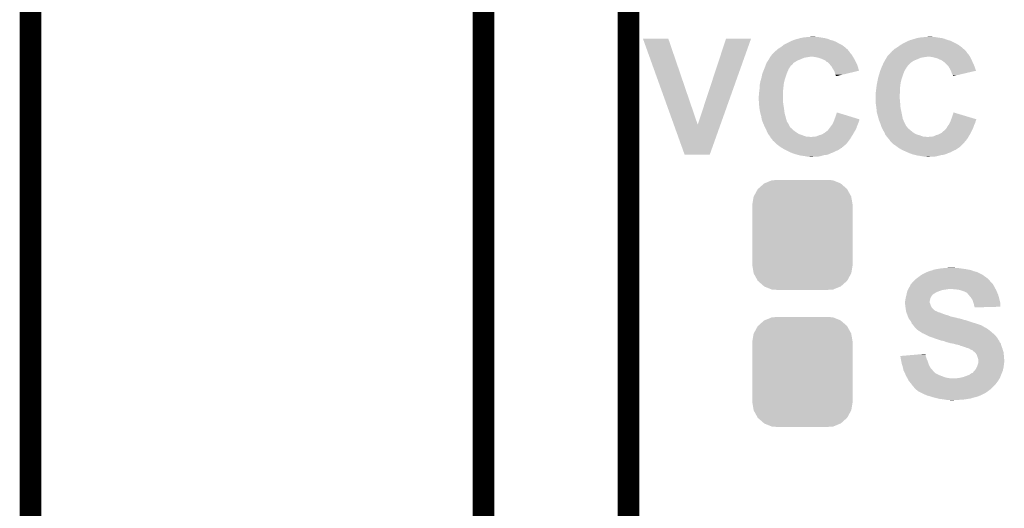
# Model space of a CAD drawing. Extents: x -0.05 to 0.95, y -0.15 to 2.1.
# Tile 20 of 38: x -0.05 to 0.22, y 1.25 to 1.38. Entities that reach past the tile are written whole.
import ezdxf

# ---------------------------------------------------------------- set-up
doc = ezdxf.new("R2010")
doc.units = 0
doc.layers.get('0').update_dxf_attribs({"linetype": 'CONTINUOUS'})
for name, color, linetype in [('PAC1811_CLICK_V100A_GKO', 5, 'CONTINUOUS'), ('PAC1811_CLICK_V100A_GTO', 14, 'CONTINUOUS'), ('PAC1811_CLICK_V100A_GTS', 12, 'CONTINUOUS')]:
    doc.layers.add(name, color=color, linetype=linetype)

# ---------------------------------------------------------------- blocks, each defined once
blk = doc.blocks.new('CUSTOM_79')
for points in [[(-0.01229, 0.01267), (-0.01059, 0.01419), (0.01231, 0.01267), (0.01057, 0.01419)], [(-0.01059, 0.01419), (-0.01052, 0.01422), (0.01057, 0.01419), (0.01054, 0.01422)], [(-0.01052, 0.01422), (-0.00841, 0.01508), (0.01054, 0.01422), (0.00839, 0.01508)], [(-0.00841, 0.01508), (-0.00819, 0.01509), (0.00839, 0.01508), (0.00836, 0.01509)], [(-0.00819, 0.01509), (-0.00607, 0.0152), (0.00836, 0.01509), (0.00607, 0.0152)], [(-0.01344, 0.01062), (-0.01234, 0.01263), (0.01345, 0.01062), (0.01233, 0.01263)], [(-0.01234, 0.01263), (-0.01229, 0.01267), (0.01233, 0.01263), (0.01231, 0.01267)], [(-0.01385, 0.0083), (-0.01347, 0.01057), (0.01385, 0.0083), (0.01346, 0.01057)], [(-0.01385, 0.00825), (-0.01385, 0.0083), (0.01385, 0.00825), (0.01385, 0.0083)], [(-0.01385, -0.00825), (-0.01385, 0.00825), (0.01385, -0.00825), (0.01385, 0.00825)], [(-0.01347, 0.01057), (-0.01344, 0.01062), (0.01346, 0.01057), (0.01345, 0.01062)], [(-0.01385, -0.0083), (-0.01385, -0.00825), (0.01385, -0.0083), (0.01385, -0.00825)], [(-0.01346, -0.01057), (-0.01385, -0.0083), (0.01347, -0.01057), (0.01385, -0.0083)], [(-0.01345, -0.01062), (-0.01346, -0.01057), (0.01344, -0.01062), (0.01347, -0.01057)], [(-0.01233, -0.01263), (-0.01345, -0.01062), (0.01234, -0.01263), (0.01344, -0.01062)], [(-0.01231, -0.01267), (-0.01233, -0.01263), (0.01229, -0.01267), (0.01234, -0.01263)], [(-0.01057, -0.01419), (-0.01231, -0.01267), (0.01059, -0.01419), (0.01229, -0.01267)], [(-0.01054, -0.01422), (-0.01057, -0.01419), (0.01052, -0.01422), (0.01059, -0.01419)], [(-0.00839, -0.01508), (-0.01054, -0.01422), (0.00841, -0.01508), (0.01052, -0.01422)], [(-0.00836, -0.01509), (-0.00839, -0.01508), (0.00819, -0.01509), (0.00841, -0.01508)], [(-0.00607, -0.0152), (-0.00836, -0.01509), (0.00607, -0.0152), (0.00819, -0.01509)]]:
    blk.add_solid(points)

msp = doc.modelspace()

# ---------------------------------------------------------------- linework, layer by layer
at = {"layer": 'PAC1811_CLICK_V100A_GKO', "const_width": 0.006}
for points in [[(0.075, 0.9764), (0.075, 2.1)], [(0.115, 1), (0.115, 2.055)], [(-0.05, -0.15), (-0.05, 2.01)]]:
    msp.add_lwpolyline(points, dxfattribs=at)
at = {"layer": 'PAC1811_CLICK_V100A_GTO'}
for points in [[(0.12752, 1.3543), (0.119, 1.378), (0.1341, 1.3543), (0.126, 1.378)], [(0.119, 1.378), (0.119, 1.378), (0.126, 1.378), (0.119, 1.378)], [(0.1341, 1.3543), (0.1419, 1.378), (0.14036, 1.3543), (0.1488, 1.378)], [(0.1419, 1.378), (0.1419, 1.378), (0.1488, 1.378), (0.1419, 1.378)], [(0.16018, 1.3775), (0.1604, 1.3776), (0.1715, 1.3775), (0.1711, 1.3776)], [(0.1604, 1.3776), (0.1607, 1.3777), (0.1711, 1.3776), (0.1707, 1.3777)], [(0.1607, 1.3777), (0.1613, 1.3779), (0.1707, 1.3777), (0.17023, 1.3779)], [(0.1613, 1.3779), (0.16167, 1.378), (0.17023, 1.3779), (0.17, 1.378)], [(0.16167, 1.378), (0.1624, 1.3782), (0.17, 1.378), (0.1692, 1.3782)], [(0.1624, 1.3782), (0.1629, 1.3783), (0.1692, 1.3782), (0.1685, 1.3783)], [(0.1629, 1.3783), (0.1634, 1.3784), (0.1685, 1.3783), (0.1679, 1.3784)], [(0.1634, 1.3784), (0.1646, 1.3785), (0.1679, 1.3784), (0.1673, 1.3785)], [(0.1646, 1.3785), (0.1658, 1.3786), (0.1668, 1.3785), (0.1664, 1.3786)], [(0.19237, 1.3775), (0.1926, 1.3776), (0.2038, 1.3775), (0.2034, 1.3776)], [(0.1926, 1.3776), (0.19293, 1.3777), (0.2034, 1.3776), (0.203, 1.3777)], [(0.19293, 1.3777), (0.19393, 1.378), (0.203, 1.3777), (0.2022, 1.378)], [(0.19393, 1.378), (0.1946, 1.3782), (0.2022, 1.378), (0.2015, 1.3782)], [(0.1946, 1.3782), (0.1957, 1.3784), (0.2015, 1.3782), (0.2001, 1.3784)], [(0.1957, 1.3784), (0.1969, 1.3785), (0.2001, 1.3784), (0.1996, 1.3785)], [(0.1969, 1.3785), (0.1981, 1.3786), (0.1991, 1.3785), (0.1986, 1.3786)], [(0.1558, 1.3748), (0.1559, 1.3749), (0.17565, 1.3748), (0.1756, 1.3749)], [(0.1559, 1.3749), (0.1561, 1.3751), (0.1756, 1.3749), (0.1754, 1.3751)], [(0.1561, 1.3751), (0.1562, 1.3752), (0.1754, 1.3751), (0.17528, 1.3752)], [(0.1562, 1.3752), (0.1567, 1.3755), (0.17528, 1.3752), (0.17493, 1.3755)], [(0.1567, 1.3755), (0.157, 1.3757), (0.17493, 1.3755), (0.1747, 1.3757)], [(0.157, 1.3757), (0.1573, 1.3759), (0.1747, 1.3757), (0.17443, 1.3759)], [(0.1573, 1.3759), (0.15778, 1.3763), (0.17443, 1.3759), (0.1739, 1.3763)], [(0.15778, 1.3763), (0.1579, 1.3764), (0.1739, 1.3763), (0.1737, 1.3764)], [(0.1579, 1.3764), (0.1585, 1.3767), (0.1737, 1.3764), (0.1731, 1.3767)], [(0.1585, 1.3767), (0.1593, 1.3771), (0.1731, 1.3767), (0.1724, 1.3771)], [(0.1593, 1.3771), (0.1595, 1.3772), (0.1724, 1.3771), (0.17217, 1.3772)], [(0.1595, 1.3772), (0.16018, 1.3775), (0.17217, 1.3772), (0.1715, 1.3775)], [(0.188, 1.3748), (0.1882, 1.375), (0.2079, 1.3748), (0.2077, 1.375)], [(0.1882, 1.375), (0.1883, 1.3751), (0.2077, 1.375), (0.2077, 1.3751)], [(0.1883, 1.3751), (0.1884, 1.3752), (0.2076, 1.3751), (0.20748, 1.3752)], [(0.1883, 1.3751), (0.1883, 1.3751), (0.2077, 1.3751), (0.2076, 1.3751)], [(0.1884, 1.3752), (0.1889, 1.3755), (0.20748, 1.3752), (0.20713, 1.3755)], [(0.1889, 1.3755), (0.1892, 1.3757), (0.20713, 1.3755), (0.2069, 1.3757)], [(0.1892, 1.3757), (0.1895, 1.3759), (0.2069, 1.3757), (0.20663, 1.3759)], [(0.1895, 1.3759), (0.19006, 1.3763), (0.20663, 1.3759), (0.2061, 1.3763)], [(0.19006, 1.3763), (0.1902, 1.3764), (0.2061, 1.3763), (0.20592, 1.3764)], [(0.1902, 1.3764), (0.19073, 1.3767), (0.20592, 1.3764), (0.2054, 1.3767)], [(0.19073, 1.3767), (0.1909, 1.3768), (0.2054, 1.3767), (0.2052, 1.3768)], [(0.1909, 1.3768), (0.1917, 1.3772), (0.2052, 1.3768), (0.2044, 1.3772)], [(0.1917, 1.3772), (0.19237, 1.3775), (0.2044, 1.3772), (0.2038, 1.3775)], [(0.1535, 1.372), (0.1537, 1.3723), (0.1616, 1.372), (0.16235, 1.3723)], [(0.1537, 1.3723), (0.15376, 1.3724), (0.16235, 1.3723), (0.1626, 1.3724)], [(0.15376, 1.3724), (0.154, 1.3728), (0.1626, 1.3724), (0.1635, 1.3728)], [(0.154, 1.3728), (0.15406, 1.3729), (0.1635, 1.3728), (0.1643, 1.3729)], [(0.15406, 1.3729), (0.15412, 1.373), (0.1643, 1.3729), (0.1646, 1.373)], [(0.15412, 1.373), (0.15418, 1.3731), (0.1649, 1.373), (0.1652, 1.3731)], [(0.15412, 1.373), (0.15412, 1.373), (0.1646, 1.373), (0.1649, 1.373)], [(0.15418, 1.3731), (0.1543, 1.3733), (0.17691, 1.3731), (0.17679, 1.3733)], [(0.15418, 1.3731), (0.15418, 1.3731), (0.1652, 1.3731), (0.1655, 1.3731)], [(0.1543, 1.3733), (0.15456, 1.3736), (0.17679, 1.3733), (0.1766, 1.3736)], [(0.15456, 1.3736), (0.155, 1.3741), (0.1766, 1.3736), (0.17618, 1.3741)], [(0.155, 1.3741), (0.1551, 1.3742), (0.17618, 1.3741), (0.1761, 1.3742)], [(0.1551, 1.3742), (0.1554, 1.3745), (0.1761, 1.3742), (0.1759, 1.3745)], [(0.1554, 1.3745), (0.1555, 1.3746), (0.1759, 1.3745), (0.1758, 1.3746)], [(0.1555, 1.3746), (0.15565, 1.3747), (0.1758, 1.3746), (0.1757, 1.3747)], [(0.15565, 1.3747), (0.1558, 1.3748), (0.1757, 1.3747), (0.17565, 1.3748)], [(0.1664, 1.373), (0.1655, 1.3731), (0.17697, 1.373), (0.17691, 1.3731)], [(0.1673, 1.3728), (0.1664, 1.373), (0.1771, 1.3728), (0.17697, 1.373)], [(0.168, 1.3726), (0.1673, 1.3728), (0.17721, 1.3726), (0.1771, 1.3728)], [(0.1687, 1.3723), (0.168, 1.3726), (0.17737, 1.3723), (0.17721, 1.3726)], [(0.1692, 1.3721), (0.1687, 1.3723), (0.17748, 1.3721), (0.17737, 1.3723)], [(0.1695, 1.3718), (0.1692, 1.3721), (0.17765, 1.3718), (0.17748, 1.3721)], [(0.18573, 1.372), (0.1859, 1.3723), (0.1938, 1.372), (0.19455, 1.3723)], [(0.1859, 1.3723), (0.18596, 1.3724), (0.19455, 1.3723), (0.1948, 1.3724)], [(0.18596, 1.3724), (0.1862, 1.3728), (0.1948, 1.3724), (0.1957, 1.3728)], [(0.1862, 1.3728), (0.18626, 1.3729), (0.1957, 1.3728), (0.1965, 1.3729)], [(0.18626, 1.3729), (0.18632, 1.373), (0.1965, 1.3729), (0.1969, 1.373)], [(0.18632, 1.373), (0.18638, 1.3731), (0.1972, 1.373), (0.1974, 1.3731)], [(0.18638, 1.3731), (0.1865, 1.3733), (0.20921, 1.3731), (0.20909, 1.3733)], [(0.18638, 1.3731), (0.18638, 1.3731), (0.1974, 1.3731), (0.1978, 1.3731)], [(0.1865, 1.3733), (0.1868, 1.3736), (0.20909, 1.3733), (0.2089, 1.3736)], [(0.1868, 1.3736), (0.1873, 1.3741), (0.2089, 1.3736), (0.20848, 1.3741)], [(0.1873, 1.3742), (0.1875, 1.3743), (0.2084, 1.3742), (0.20833, 1.3743)], [(0.1873, 1.3741), (0.1873, 1.3742), (0.20848, 1.3741), (0.2084, 1.3742)], [(0.1875, 1.3743), (0.18763, 1.3745), (0.20833, 1.3743), (0.2082, 1.3745)], [(0.18763, 1.3745), (0.1877, 1.3746), (0.2082, 1.3745), (0.2081, 1.3746)], [(0.1877, 1.3746), (0.188, 1.3748), (0.2081, 1.3746), (0.2079, 1.3748)], [(0.1987, 1.373), (0.1978, 1.3731), (0.20927, 1.373), (0.20921, 1.3731)], [(0.1995, 1.3728), (0.1987, 1.373), (0.2094, 1.3728), (0.20927, 1.373)], [(0.2003, 1.3726), (0.1995, 1.3728), (0.20949, 1.3726), (0.2094, 1.3728)], [(0.2009, 1.3723), (0.2003, 1.3726), (0.20963, 1.3723), (0.20949, 1.3726)], [(0.2014, 1.3721), (0.2009, 1.3723), (0.20972, 1.3721), (0.20963, 1.3723)], [(0.2018, 1.3718), (0.2014, 1.3721), (0.20985, 1.3718), (0.20972, 1.3721)], [(0.15218, 1.369), (0.15234, 1.3694), (0.1589, 1.369), (0.1591, 1.3694)], [(0.15234, 1.3694), (0.15246, 1.3697), (0.1591, 1.3694), (0.1592, 1.3697)], [(0.15246, 1.3697), (0.15258, 1.37), (0.1592, 1.3697), (0.1594, 1.37)], [(0.15258, 1.37), (0.1527, 1.3703), (0.1594, 1.37), (0.1597, 1.3703)], [(0.1527, 1.3703), (0.15277, 1.3705), (0.1597, 1.3703), (0.1597, 1.3705)], [(0.15277, 1.3705), (0.15292, 1.3709), (0.1597, 1.3705), (0.1602, 1.3709)], [(0.15292, 1.3709), (0.1531, 1.3714), (0.1602, 1.3709), (0.1606, 1.3714)], [(0.1531, 1.3714), (0.1535, 1.372), (0.1606, 1.3714), (0.1616, 1.372)], [(0.16965, 1.3717), (0.1695, 1.3718), (0.1777, 1.3717), (0.17765, 1.3718)], [(0.1698, 1.3716), (0.16965, 1.3717), (0.17775, 1.3716), (0.1777, 1.3717)], [(0.1705, 1.371), (0.1699, 1.3716), (0.17802, 1.371), (0.17775, 1.3716)], [(0.17083, 1.3706), (0.1705, 1.371), (0.1782, 1.3706), (0.17802, 1.371)], [(0.171, 1.3704), (0.17083, 1.3706), (0.17826, 1.3704), (0.1782, 1.3706)], [(0.1714, 1.3697), (0.171, 1.3704), (0.17846, 1.3697), (0.17826, 1.3704)], [(0.17173, 1.3692), (0.1714, 1.3697), (0.1786, 1.3692), (0.17846, 1.3697)], [(0.1845, 1.3693), (0.18454, 1.3694), (0.19125, 1.3693), (0.1913, 1.3694)], [(0.18454, 1.3694), (0.18478, 1.37), (0.1913, 1.3694), (0.1917, 1.37)], [(0.18478, 1.37), (0.18486, 1.3702), (0.1917, 1.37), (0.1918, 1.3702)], [(0.18486, 1.3702), (0.1849, 1.3703), (0.1918, 1.3702), (0.1919, 1.3703)], [(0.1849, 1.3703), (0.18495, 1.3704), (0.1919, 1.3703), (0.192, 1.3704)], [(0.18495, 1.3704), (0.18499, 1.3705), (0.192, 1.3704), (0.192, 1.3705)], [(0.18499, 1.3705), (0.1854, 1.3714), (0.192, 1.3705), (0.1929, 1.3714)], [(0.1854, 1.3714), (0.18557, 1.3717), (0.1929, 1.3714), (0.1933, 1.3717)], [(0.18557, 1.3717), (0.18573, 1.372), (0.1933, 1.3717), (0.1938, 1.372)], [(0.202, 1.3716), (0.2018, 1.3718), (0.20995, 1.3716), (0.20985, 1.3718)], [(0.2031, 1.3706), (0.2021, 1.3716), (0.2104, 1.3706), (0.20995, 1.3716)], [(0.2033, 1.3704), (0.2031, 1.3706), (0.21047, 1.3704), (0.2104, 1.3706)], [(0.2037, 1.3697), (0.2033, 1.3704), (0.21072, 1.3697), (0.21047, 1.3704)], [(0.20395, 1.3692), (0.2037, 1.3697), (0.2109, 1.3692), (0.21072, 1.3697)], [(0.1514, 1.3663), (0.15152, 1.3667), (0.158, 1.3663), (0.1581, 1.3667)], [(0.15152, 1.3667), (0.1517, 1.3673), (0.1581, 1.3667), (0.1583, 1.3673)], [(0.1517, 1.3673), (0.1519, 1.3683), (0.1583, 1.3673), (0.15863, 1.3683)], [(0.1519, 1.3683), (0.15198, 1.3685), (0.15863, 1.3683), (0.1587, 1.3685)], [(0.15198, 1.3685), (0.15218, 1.369), (0.1587, 1.3685), (0.1589, 1.369)], [(0.1718, 1.3691), (0.17173, 1.3692), (0.17818, 1.3691), (0.1786, 1.3692)], [(0.172, 1.3685), (0.1718, 1.3691), (0.17566, 1.3685), (0.17818, 1.3691)], [(0.1721, 1.3681), (0.172, 1.3685), (0.17398, 1.3681), (0.17566, 1.3685)], [(0.1722, 1.3679), (0.1721, 1.3681), (0.17314, 1.3679), (0.17398, 1.3681)], [(0.1722, 1.3678), (0.1722, 1.3679), (0.17272, 1.3678), (0.17314, 1.3679)], [(0.1723, 1.3677), (0.1723, 1.3678), (0.1723, 1.3677), (0.17272, 1.3678)], [(0.18362, 1.3659), (0.18378, 1.3667), (0.1901, 1.3659), (0.1903, 1.3667)], [(0.18378, 1.3667), (0.1839, 1.3673), (0.1903, 1.3667), (0.1905, 1.3673)], [(0.1839, 1.3673), (0.18426, 1.3685), (0.1905, 1.3673), (0.1909, 1.3685)], [(0.18426, 1.3685), (0.18441, 1.369), (0.1909, 1.3685), (0.1911, 1.369)], [(0.18441, 1.369), (0.1845, 1.3693), (0.1911, 1.369), (0.19125, 1.3693)], [(0.204, 1.3691), (0.20395, 1.3692), (0.21047, 1.3691), (0.2109, 1.3692)], [(0.2042, 1.3685), (0.204, 1.3691), (0.20791, 1.3685), (0.21047, 1.3691)], [(0.2045, 1.3679), (0.2042, 1.3685), (0.20535, 1.3679), (0.20791, 1.3685)], [(0.2045, 1.3677), (0.2045, 1.3679), (0.2045, 1.3677), (0.20535, 1.3679)], [(0.1511, 1.3637), (0.15116, 1.3642), (0.15765, 1.3637), (0.1577, 1.3642)], [(0.15116, 1.3642), (0.1512, 1.3645), (0.1577, 1.3642), (0.15773, 1.3645)], [(0.1512, 1.3653), (0.15132, 1.3659), (0.15782, 1.3653), (0.1579, 1.3659)], [(0.1512, 1.3651), (0.1512, 1.3653), (0.1578, 1.3651), (0.15782, 1.3653)], [(0.1512, 1.3645), (0.1512, 1.3651), (0.15773, 1.3645), (0.1578, 1.3651)], [(0.15132, 1.3659), (0.1514, 1.3663), (0.1579, 1.3659), (0.158, 1.3663)], [(0.1833, 1.3637), (0.18336, 1.3642), (0.1899, 1.3637), (0.1899, 1.3642)], [(0.18336, 1.3642), (0.18347, 1.3651), (0.1899, 1.3642), (0.19, 1.3651)], [(0.18347, 1.3651), (0.1835, 1.3653), (0.19, 1.3651), (0.19002, 1.3653)], [(0.1835, 1.3653), (0.18362, 1.3659), (0.19002, 1.3653), (0.1901, 1.3659)], [(0.1509, 1.3621), (0.151, 1.3625), (0.1576, 1.3621), (0.1576, 1.3625)], [(0.1509, 1.3617), (0.1509, 1.3621), (0.1576, 1.3617), (0.1576, 1.3621)], [(0.15097, 1.3607), (0.1509, 1.3617), (0.1576, 1.3607), (0.1576, 1.3617)], [(0.151, 1.363), (0.15103, 1.3632), (0.1576, 1.363), (0.1576, 1.3632)], [(0.151, 1.3625), (0.151, 1.363), (0.1576, 1.3625), (0.1576, 1.363)], [(0.15103, 1.3632), (0.1511, 1.3637), (0.1576, 1.3632), (0.15765, 1.3637)], [(0.1832, 1.363), (0.18323, 1.3632), (0.18988, 1.363), (0.1899, 1.3632)], [(0.1832, 1.3622), (0.1832, 1.363), (0.1898, 1.3622), (0.18988, 1.363)], [(0.1832, 1.3616), (0.1832, 1.3622), (0.1898, 1.3616), (0.1898, 1.3622)], [(0.1832, 1.3612), (0.1832, 1.3616), (0.1899, 1.3612), (0.1898, 1.3616)], [(0.18323, 1.3632), (0.1833, 1.3637), (0.1899, 1.3632), (0.1899, 1.3637)], [(0.151, 1.3603), (0.15097, 1.3607), (0.15767, 1.3603), (0.1576, 1.3607)], [(0.15106, 1.3595), (0.151, 1.3603), (0.1578, 1.3595), (0.15767, 1.3603)], [(0.1511, 1.359), (0.15106, 1.3595), (0.15787, 1.359), (0.1578, 1.3595)], [(0.1513, 1.3578), (0.1511, 1.359), (0.15804, 1.3578), (0.15787, 1.359)], [(0.1832, 1.3607), (0.1832, 1.3612), (0.1899, 1.3607), (0.1899, 1.3612)], [(0.1832, 1.3603), (0.1832, 1.3607), (0.18997, 1.3603), (0.1899, 1.3607)], [(0.18323, 1.3601), (0.1832, 1.3603), (0.19, 1.3601), (0.18997, 1.3603)], [(0.18332, 1.3595), (0.18323, 1.3601), (0.19, 1.3595), (0.19, 1.3601)], [(0.1834, 1.359), (0.18332, 1.3595), (0.19007, 1.359), (0.19, 1.3595)], [(0.18342, 1.3588), (0.1834, 1.359), (0.1901, 1.3588), (0.19007, 1.359)], [(0.1835, 1.3578), (0.18342, 1.3588), (0.19031, 1.3578), (0.1901, 1.3588)], [(0.15141, 1.3574), (0.1513, 1.3578), (0.1581, 1.3574), (0.15804, 1.3578)], [(0.1516, 1.3567), (0.15141, 1.3574), (0.15829, 1.3567), (0.1581, 1.3574)], [(0.15175, 1.3559), (0.1516, 1.3567), (0.1585, 1.3559), (0.15829, 1.3567)], [(0.1518, 1.3556), (0.15175, 1.3559), (0.15859, 1.3556), (0.1585, 1.3559)], [(0.17177, 1.3556), (0.17185, 1.3558), (0.1787, 1.3556), (0.1787, 1.3558)], [(0.17185, 1.3558), (0.1721, 1.3565), (0.1787, 1.3558), (0.17641, 1.3565)], [(0.1721, 1.3565), (0.1725, 1.3577), (0.17641, 1.3565), (0.1725, 1.3577)], [(0.18361, 1.3574), (0.1835, 1.3578), (0.1904, 1.3574), (0.19031, 1.3578)], [(0.18402, 1.3559), (0.18361, 1.3574), (0.1907, 1.3559), (0.1904, 1.3574)], [(0.1841, 1.3556), (0.18402, 1.3559), (0.19083, 1.3556), (0.1907, 1.3559)], [(0.20401, 1.3557), (0.20405, 1.3558), (0.211, 1.3557), (0.211, 1.3558)], [(0.20405, 1.3558), (0.2043, 1.3565), (0.211, 1.3558), (0.20868, 1.3565)], [(0.2043, 1.3565), (0.2047, 1.3577), (0.20868, 1.3565), (0.2047, 1.3577)], [(0.1305, 1.346), (0.12752, 1.3543), (0.1374, 1.346), (0.14036, 1.3543)], [(0.15196, 1.3552), (0.1518, 1.3556), (0.1587, 1.3552), (0.15859, 1.3556)], [(0.1522, 1.3546), (0.15196, 1.3552), (0.1591, 1.3546), (0.1587, 1.3552)], [(0.15247, 1.354), (0.1522, 1.3546), (0.1594, 1.354), (0.1591, 1.3546)], [(0.1526, 1.3537), (0.15247, 1.354), (0.15958, 1.3537), (0.1594, 1.354)], [(0.1527, 1.3535), (0.1526, 1.3537), (0.1597, 1.3535), (0.15958, 1.3537)], [(0.15275, 1.3534), (0.1527, 1.3535), (0.1598, 1.3534), (0.1597, 1.3535)], [(0.1528, 1.3533), (0.15275, 1.3534), (0.16, 1.3533), (0.1598, 1.3534)], [(0.153, 1.3529), (0.1528, 1.3533), (0.1604, 1.3529), (0.16, 1.3533)], [(0.1701, 1.3529), (0.1704, 1.3533), (0.17765, 1.3529), (0.17785, 1.3533)], [(0.1704, 1.3533), (0.17048, 1.3534), (0.17785, 1.3533), (0.1779, 1.3534)], [(0.17048, 1.3534), (0.1708, 1.3538), (0.1779, 1.3534), (0.17803, 1.3538)], [(0.1708, 1.3538), (0.17094, 1.354), (0.17803, 1.3538), (0.1781, 1.354)], [(0.17094, 1.354), (0.1713, 1.3545), (0.1781, 1.354), (0.1783, 1.3545)], [(0.1713, 1.3545), (0.17148, 1.3549), (0.1783, 1.3545), (0.1785, 1.3549)], [(0.17148, 1.3549), (0.17166, 1.3553), (0.1785, 1.3549), (0.1786, 1.3553)], [(0.17166, 1.3553), (0.1717, 1.3554), (0.1786, 1.3553), (0.17863, 1.3554)], [(0.1717, 1.3554), (0.17177, 1.3556), (0.17863, 1.3554), (0.1787, 1.3556)], [(0.18426, 1.3552), (0.1841, 1.3556), (0.191, 1.3552), (0.19083, 1.3556)], [(0.1845, 1.3546), (0.18426, 1.3552), (0.1913, 1.3546), (0.191, 1.3552)], [(0.1847, 1.354), (0.1845, 1.3546), (0.1916, 1.354), (0.1913, 1.3546)], [(0.1848, 1.3537), (0.1847, 1.354), (0.19184, 1.3537), (0.1916, 1.354)], [(0.1849, 1.3535), (0.1848, 1.3537), (0.192, 1.3535), (0.19184, 1.3537)], [(0.18495, 1.3534), (0.1849, 1.3535), (0.192, 1.3534), (0.192, 1.3535)], [(0.1851, 1.3531), (0.18495, 1.3534), (0.1924, 1.3531), (0.1921, 1.3534)], [(0.18495, 1.3534), (0.18495, 1.3534), (0.1921, 1.3534), (0.192, 1.3534)], [(0.1852, 1.3529), (0.1851, 1.3531), (0.19265, 1.3529), (0.1924, 1.3531)], [(0.202, 1.3526), (0.2027, 1.3533), (0.2097, 1.3526), (0.21005, 1.3533)], [(0.2027, 1.3533), (0.20276, 1.3534), (0.21005, 1.3533), (0.2101, 1.3534)], [(0.20276, 1.3534), (0.203, 1.3538), (0.2101, 1.3534), (0.21023, 1.3538)], [(0.203, 1.3538), (0.20314, 1.354), (0.21023, 1.3538), (0.2103, 1.354)], [(0.20314, 1.354), (0.2035, 1.3545), (0.2103, 1.354), (0.2105, 1.3545)], [(0.2035, 1.3545), (0.20368, 1.3549), (0.2105, 1.3545), (0.2107, 1.3549)], [(0.20368, 1.3549), (0.20386, 1.3553), (0.2107, 1.3549), (0.2108, 1.3553)], [(0.20386, 1.3553), (0.2039, 1.3554), (0.2108, 1.3553), (0.21083, 1.3554)], [(0.2039, 1.3554), (0.20397, 1.3556), (0.21083, 1.3554), (0.2109, 1.3556)], [(0.20397, 1.3556), (0.20401, 1.3557), (0.2109, 1.3556), (0.211, 1.3557)], [(0.15309, 1.3527), (0.153, 1.3529), (0.1606, 1.3527), (0.1604, 1.3529)], [(0.1533, 1.3522), (0.15309, 1.3527), (0.1613, 1.3522), (0.1606, 1.3527)], [(0.15359, 1.3517), (0.1533, 1.3522), (0.1621, 1.3517), (0.1613, 1.3522)], [(0.1537, 1.3515), (0.15359, 1.3517), (0.1627, 1.3515), (0.1621, 1.3517)], [(0.15378, 1.3514), (0.1537, 1.3515), (0.163, 1.3514), (0.1627, 1.3515)], [(0.1541, 1.351), (0.15378, 1.3514), (0.1641, 1.351), (0.163, 1.3514)], [(0.15415, 1.3509), (0.1541, 1.351), (0.1654, 1.3509), (0.1647, 1.351)], [(0.1543, 1.3506), (0.15415, 1.3509), (0.17628, 1.3506), (0.17647, 1.3509)], [(0.1546, 1.3503), (0.1543, 1.3506), (0.1761, 1.3503), (0.17628, 1.3506)], [(0.1656, 1.3509), (0.1658, 1.351), (0.17647, 1.3509), (0.17653, 1.351)], [(0.1663, 1.351), (0.1669, 1.3511), (0.17653, 1.351), (0.17659, 1.3511)], [(0.1669, 1.3511), (0.1676, 1.3514), (0.17659, 1.3511), (0.17678, 1.3514)], [(0.1676, 1.3514), (0.1683, 1.3516), (0.17678, 1.3514), (0.1769, 1.3516)], [(0.1683, 1.3516), (0.169, 1.352), (0.1769, 1.3516), (0.17713, 1.352)], [(0.169, 1.352), (0.1698, 1.3526), (0.17713, 1.352), (0.17748, 1.3526)], [(0.1698, 1.3526), (0.17, 1.3528), (0.17748, 1.3526), (0.1776, 1.3528)], [(0.17, 1.3528), (0.1701, 1.3529), (0.1776, 1.3528), (0.17765, 1.3529)], [(0.18531, 1.3527), (0.1852, 1.3529), (0.1929, 1.3527), (0.19265, 1.3529)], [(0.1856, 1.3522), (0.18531, 1.3527), (0.1935, 1.3522), (0.1929, 1.3527)], [(0.18581, 1.3517), (0.1856, 1.3522), (0.1943, 1.3517), (0.1935, 1.3522)], [(0.1859, 1.3515), (0.18581, 1.3517), (0.19497, 1.3515), (0.1943, 1.3517)], [(0.18598, 1.3514), (0.1859, 1.3515), (0.1953, 1.3514), (0.19497, 1.3515)], [(0.1863, 1.351), (0.18598, 1.3514), (0.1964, 1.351), (0.1953, 1.3514)], [(0.18638, 1.3509), (0.1863, 1.351), (0.1976, 1.3509), (0.197, 1.351)], [(0.1866, 1.3506), (0.18638, 1.3509), (0.20858, 1.3506), (0.20877, 1.3509)], [(0.1869, 1.3503), (0.1866, 1.3506), (0.2084, 1.3503), (0.20858, 1.3506)], [(0.1979, 1.3509), (0.198, 1.351), (0.20877, 1.3509), (0.20883, 1.351)], [(0.1986, 1.351), (0.1992, 1.3511), (0.20883, 1.351), (0.20889, 1.3511)], [(0.1992, 1.3511), (0.1998, 1.3514), (0.20889, 1.3511), (0.20908, 1.3514)], [(0.1998, 1.3514), (0.2005, 1.3516), (0.20908, 1.3514), (0.2092, 1.3516)], [(0.2005, 1.3516), (0.2013, 1.352), (0.2092, 1.3516), (0.2094, 1.352)], [(0.2013, 1.352), (0.202, 1.3526), (0.2094, 1.352), (0.2097, 1.3526)], [(0.1548, 1.35), (0.1546, 1.3503), (0.17587, 1.35), (0.1761, 1.3503)], [(0.1549, 1.3498), (0.1548, 1.35), (0.17572, 1.3498), (0.17587, 1.35)], [(0.1558, 1.349), (0.155, 1.3498), (0.1751, 1.349), (0.17572, 1.3498)], [(0.1566, 1.3484), (0.1558, 1.349), (0.17438, 1.3484), (0.1751, 1.349)], [(0.1572, 1.348), (0.1566, 1.3484), (0.1739, 1.348), (0.17438, 1.3484)], [(0.15735, 1.3479), (0.1572, 1.348), (0.1739, 1.3479), (0.1739, 1.348)], [(0.1575, 1.3478), (0.15735, 1.3479), (0.1736, 1.3478), (0.1738, 1.3479)], [(0.15735, 1.3479), (0.15735, 1.3479), (0.1738, 1.3479), (0.1739, 1.3479)], [(0.15822, 1.3474), (0.1575, 1.3478), (0.173, 1.3474), (0.1736, 1.3478)], [(0.1871, 1.35), (0.1869, 1.3503), (0.20815, 1.35), (0.2084, 1.3503)], [(0.1872, 1.3498), (0.1871, 1.35), (0.20798, 1.3498), (0.20815, 1.35)], [(0.188, 1.349), (0.1872, 1.3498), (0.2073, 1.349), (0.20798, 1.3498)], [(0.18875, 1.3485), (0.188, 1.349), (0.2068, 1.3485), (0.2073, 1.349)], [(0.1889, 1.3484), (0.18875, 1.3485), (0.20668, 1.3484), (0.2068, 1.3485)], [(0.18943, 1.348), (0.1889, 1.3484), (0.2062, 1.348), (0.20668, 1.3484)], [(0.18957, 1.3479), (0.18943, 1.348), (0.2061, 1.3479), (0.2062, 1.348)], [(0.1897, 1.3478), (0.18957, 1.3479), (0.2059, 1.3478), (0.206, 1.3479)], [(0.18957, 1.3479), (0.18957, 1.3479), (0.206, 1.3479), (0.2061, 1.3479)], [(0.19042, 1.3474), (0.1897, 1.3478), (0.2053, 1.3474), (0.2059, 1.3478)], [(0.1584, 1.3473), (0.15822, 1.3474), (0.1728, 1.3473), (0.173, 1.3474)], [(0.1586, 1.3472), (0.1584, 1.3473), (0.1726, 1.3472), (0.1728, 1.3473)], [(0.159, 1.347), (0.1586, 1.3472), (0.1721, 1.347), (0.1726, 1.3472)], [(0.1592, 1.3469), (0.159, 1.347), (0.17193, 1.3469), (0.1721, 1.347)], [(0.15965, 1.3467), (0.1592, 1.3469), (0.1716, 1.3467), (0.17193, 1.3469)], [(0.1601, 1.3465), (0.15965, 1.3467), (0.171, 1.3465), (0.1716, 1.3467)], [(0.161, 1.3462), (0.1601, 1.3465), (0.1704, 1.3462), (0.171, 1.3465)], [(0.1617, 1.346), (0.161, 1.3462), (0.1697, 1.346), (0.1704, 1.3462)], [(0.1621, 1.3459), (0.1617, 1.346), (0.1689, 1.3459), (0.1697, 1.346)], [(0.1625, 1.3458), (0.1621, 1.3459), (0.16855, 1.3458), (0.1689, 1.3459)], [(0.1632, 1.3457), (0.1625, 1.3458), (0.1682, 1.3457), (0.16855, 1.3458)], [(0.1639, 1.3456), (0.1632, 1.3457), (0.16775, 1.3456), (0.1682, 1.3457)], [(0.1644, 1.3455), (0.1639, 1.3456), (0.1673, 1.3455), (0.16775, 1.3456)], [(0.1652, 1.3454), (0.1648, 1.3455), (0.1654, 1.3454), (0.1664, 1.3455)], [(0.1906, 1.3473), (0.19042, 1.3474), (0.20505, 1.3473), (0.2053, 1.3474)], [(0.19082, 1.3472), (0.1906, 1.3473), (0.2048, 1.3472), (0.20505, 1.3473)], [(0.19128, 1.347), (0.19082, 1.3472), (0.2044, 1.347), (0.2048, 1.3472)], [(0.19195, 1.3467), (0.19128, 1.347), (0.2039, 1.3467), (0.2044, 1.347)], [(0.1924, 1.3465), (0.19195, 1.3467), (0.2033, 1.3465), (0.2039, 1.3467)], [(0.1932, 1.3462), (0.1924, 1.3465), (0.2026, 1.3462), (0.2033, 1.3465)], [(0.194, 1.346), (0.1932, 1.3462), (0.2019, 1.346), (0.2026, 1.3462)], [(0.1944, 1.3459), (0.194, 1.346), (0.2012, 1.3459), (0.2019, 1.346)], [(0.1948, 1.3458), (0.1944, 1.3459), (0.2008, 1.3458), (0.2012, 1.3459)], [(0.1955, 1.3457), (0.1948, 1.3458), (0.2004, 1.3457), (0.2008, 1.3458)], [(0.1961, 1.3456), (0.1955, 1.3457), (0.19995, 1.3456), (0.2004, 1.3457)], [(0.1966, 1.3455), (0.1961, 1.3456), (0.1995, 1.3455), (0.19995, 1.3456)], [(0.1974, 1.3454), (0.1971, 1.3455), (0.1977, 1.3454), (0.1986, 1.3455)], [(0.1945, 1.3119), (0.1953, 1.3125), (0.2141, 1.3119), (0.21326, 1.3125)], [(0.1953, 1.3125), (0.1959, 1.3129), (0.21326, 1.3125), (0.2127, 1.3129)], [(0.1959, 1.3129), (0.1962, 1.3131), (0.2127, 1.3129), (0.2123, 1.3131)], [(0.1962, 1.3131), (0.1972, 1.3136), (0.2123, 1.3131), (0.2113, 1.3136)], [(0.1972, 1.3136), (0.1973, 1.3137), (0.2113, 1.3136), (0.2111, 1.3137)], [(0.1975, 1.3137), (0.1977, 1.3138), (0.2111, 1.3137), (0.2107, 1.3138)], [(0.1977, 1.3138), (0.198, 1.3139), (0.2107, 1.3138), (0.2103, 1.3139)], [(0.198, 1.3139), (0.1983, 1.314), (0.2103, 1.3139), (0.21003, 1.314)], [(0.1983, 1.314), (0.1987, 1.3141), (0.21003, 1.314), (0.20977, 1.3141)], [(0.1987, 1.3141), (0.19895, 1.3142), (0.20977, 1.3141), (0.2095, 1.3142)], [(0.19895, 1.3142), (0.1992, 1.3143), (0.2095, 1.3142), (0.20897, 1.3143)], [(0.1992, 1.3143), (0.2002, 1.3145), (0.20897, 1.3143), (0.2079, 1.3145)], [(0.2002, 1.3145), (0.2008, 1.3146), (0.2079, 1.3145), (0.2071, 1.3146)], [(0.2008, 1.3146), (0.2014, 1.3147), (0.2071, 1.3146), (0.2064, 1.3147)], [(0.2014, 1.3147), (0.2027, 1.3148), (0.2064, 1.3147), (0.2058, 1.3148)], [(0.2027, 1.3148), (0.2042, 1.3149), (0.2052, 1.3148), (0.2048, 1.3149)], [(0.19236, 1.3093), (0.19274, 1.3099), (0.2161, 1.3093), (0.2158, 1.3099)], [(0.19274, 1.3099), (0.1928, 1.31), (0.2158, 1.3099), (0.21574, 1.31)], [(0.1928, 1.3102), (0.193, 1.3104), (0.21562, 1.3102), (0.2155, 1.3104)], [(0.1928, 1.31), (0.1928, 1.3102), (0.21574, 1.31), (0.21562, 1.3102)], [(0.193, 1.3104), (0.1931, 1.3105), (0.2155, 1.3104), (0.2154, 1.3105)], [(0.1931, 1.3105), (0.1934, 1.3109), (0.2154, 1.3105), (0.215, 1.3109)], [(0.1934, 1.3109), (0.1936, 1.3111), (0.215, 1.3109), (0.2148, 1.3111)], [(0.1936, 1.3111), (0.1939, 1.3114), (0.2148, 1.3111), (0.2146, 1.3114)], [(0.1939, 1.3114), (0.1945, 1.3119), (0.2146, 1.3114), (0.2141, 1.3119)], [(0.19155, 1.3068), (0.1917, 1.3074), (0.1985, 1.3068), (0.1989, 1.3074)], [(0.1917, 1.3074), (0.19172, 1.3075), (0.1989, 1.3074), (0.1991, 1.3075)], [(0.19172, 1.3075), (0.19177, 1.3077), (0.1991, 1.3075), (0.1993, 1.3077)], [(0.19177, 1.3077), (0.19186, 1.3081), (0.1993, 1.3077), (0.2, 1.3081)], [(0.19186, 1.3081), (0.1919, 1.3083), (0.2, 1.3081), (0.20047, 1.3083)], [(0.1919, 1.3083), (0.19194, 1.3084), (0.20047, 1.3083), (0.2007, 1.3084)], [(0.19194, 1.3084), (0.19208, 1.3087), (0.2007, 1.3084), (0.2016, 1.3087)], [(0.19208, 1.3087), (0.19217, 1.3089), (0.2016, 1.3087), (0.203, 1.3089)], [(0.19217, 1.3089), (0.19221, 1.309), (0.203, 1.3089), (0.2035, 1.309)], [(0.19221, 1.309), (0.1923, 1.3092), (0.21628, 1.309), (0.21616, 1.3092)], [(0.1923, 1.3092), (0.19236, 1.3093), (0.21616, 1.3092), (0.2161, 1.3093)], [(0.2051, 1.3089), (0.204, 1.309), (0.21634, 1.3089), (0.21628, 1.309)], [(0.206, 1.3088), (0.2051, 1.3089), (0.2164, 1.3088), (0.21634, 1.3089)], [(0.2068, 1.3086), (0.206, 1.3088), (0.21649, 1.3086), (0.2164, 1.3088)], [(0.2074, 1.3084), (0.2068, 1.3086), (0.21657, 1.3084), (0.21649, 1.3086)], [(0.2079, 1.3082), (0.2074, 1.3084), (0.21666, 1.3082), (0.21657, 1.3084)], [(0.2083, 1.308), (0.2079, 1.3082), (0.21674, 1.308), (0.21666, 1.3082)], [(0.2085, 1.3078), (0.2083, 1.308), (0.21683, 1.3078), (0.21674, 1.308)], [(0.20883, 1.3074), (0.2085, 1.3078), (0.217, 1.3074), (0.21683, 1.3078)], [(0.20942, 1.3067), (0.20883, 1.3074), (0.2172, 1.3067), (0.217, 1.3074)], [(0.1913, 1.3055), (0.1914, 1.306), (0.1981, 1.3055), (0.1982, 1.306)], [(0.1913, 1.3053), (0.1913, 1.3055), (0.1981, 1.3053), (0.1981, 1.3055)], [(0.1913, 1.305), (0.1913, 1.3053), (0.1982, 1.305), (0.1981, 1.3053)], [(0.19132, 1.3048), (0.1913, 1.305), (0.1983, 1.3048), (0.1982, 1.305)], [(0.19137, 1.3044), (0.19132, 1.3048), (0.1984, 1.3044), (0.1983, 1.3048)], [(0.1914, 1.3042), (0.19137, 1.3044), (0.1985, 1.3042), (0.1984, 1.3044)], [(0.1914, 1.306), (0.19147, 1.3064), (0.1982, 1.306), (0.1983, 1.3064)], [(0.19143, 1.304), (0.1914, 1.3042), (0.1986, 1.304), (0.1985, 1.3042)], [(0.19147, 1.3064), (0.1915, 1.3066), (0.1983, 1.3064), (0.1984, 1.3066)], [(0.1915, 1.3066), (0.19155, 1.3068), (0.1984, 1.3066), (0.1985, 1.3068)], [(0.2095, 1.3066), (0.20942, 1.3067), (0.21723, 1.3066), (0.2172, 1.3067)], [(0.2099, 1.306), (0.2095, 1.3066), (0.21738, 1.306), (0.21723, 1.3066)], [(0.2102, 1.3051), (0.2099, 1.306), (0.2176, 1.3051), (0.21738, 1.306)], [(0.2103, 1.3048), (0.2102, 1.3051), (0.2176, 1.3048), (0.2176, 1.3051)], [(0.2104, 1.3043), (0.2103, 1.3048), (0.2176, 1.3043), (0.2176, 1.3048)], [(0.21047, 1.3041), (0.2104, 1.3043), (0.2176, 1.3041), (0.2176, 1.3043)], [(0.19147, 1.3037), (0.19143, 1.304), (0.1988, 1.3037), (0.1986, 1.304)], [(0.19153, 1.3033), (0.19147, 1.3037), (0.1992, 1.3033), (0.1988, 1.3037)], [(0.19156, 1.3031), (0.19153, 1.3033), (0.1995, 1.3031), (0.1992, 1.3033)], [(0.19157, 1.303), (0.19156, 1.3031), (0.1996, 1.303), (0.1995, 1.3031)], [(0.19159, 1.3029), (0.19157, 1.303), (0.1999, 1.3029), (0.1996, 1.303)], [(0.1916, 1.3028), (0.19159, 1.3029), (0.2001, 1.3028), (0.1999, 1.3029)], [(0.19167, 1.3026), (0.1916, 1.3028), (0.2005, 1.3026), (0.2001, 1.3028)], [(0.1917, 1.3025), (0.19167, 1.3026), (0.2009, 1.3025), (0.2005, 1.3026)], [(0.1918, 1.3022), (0.1917, 1.3025), (0.20165, 1.3022), (0.2009, 1.3025)], [(0.19184, 1.3021), (0.1918, 1.3022), (0.2019, 1.3021), (0.20165, 1.3022)], [(0.19192, 1.3019), (0.19184, 1.3021), (0.2025, 1.3019), (0.2019, 1.3021)], [(0.19199, 1.3017), (0.19192, 1.3019), (0.2032, 1.3017), (0.2025, 1.3019)], [(0.19211, 1.3014), (0.19199, 1.3017), (0.2039, 1.3014), (0.2032, 1.3017)], [(0.2105, 1.304), (0.21047, 1.3041), (0.21404, 1.304), (0.2176, 1.3041)], [(0.2105, 1.3039), (0.2105, 1.304), (0.2105, 1.3039), (0.21404, 1.304)], [(0.19226, 1.301), (0.19211, 1.3014), (0.2057, 1.301), (0.2039, 1.3014)], [(0.1923, 1.3009), (0.19226, 1.301), (0.2059, 1.3009), (0.2057, 1.301)], [(0.19237, 1.3008), (0.1923, 1.3009), (0.2065, 1.3008), (0.2062, 1.3009)], [(0.1923, 1.3009), (0.1923, 1.3009), (0.2062, 1.3009), (0.2059, 1.3009)], [(0.19244, 1.3007), (0.19237, 1.3008), (0.2069, 1.3007), (0.2065, 1.3008)], [(0.19258, 1.3005), (0.19244, 1.3007), (0.2075, 1.3005), (0.2069, 1.3007)], [(0.19265, 1.3004), (0.19258, 1.3005), (0.208, 1.3004), (0.2075, 1.3005)], [(0.193, 1.2999), (0.19265, 1.3004), (0.2095, 1.2999), (0.208, 1.3004)], [(0.19304, 1.2998), (0.193, 1.2999), (0.2098, 1.2998), (0.2095, 1.2999)], [(0.1932, 1.2994), (0.19304, 1.2998), (0.2111, 1.2994), (0.2098, 1.2998)], [(0.1935, 1.2991), (0.1932, 1.2994), (0.212, 1.2991), (0.2111, 1.2994)], [(0.19357, 1.299), (0.1935, 1.2991), (0.2123, 1.299), (0.212, 1.2991)], [(0.1938, 1.2987), (0.19357, 1.299), (0.2128, 1.2987), (0.2123, 1.299)], [(0.194, 1.2984), (0.1938, 1.2987), (0.2133, 1.2984), (0.2128, 1.2987)], [(0.1942, 1.2982), (0.194, 1.2984), (0.2137, 1.2982), (0.2134, 1.2984)], [(0.194, 1.2984), (0.194, 1.2984), (0.2134, 1.2984), (0.2133, 1.2984)], [(0.1945, 1.2979), (0.1942, 1.2982), (0.2142, 1.2979), (0.2137, 1.2982)], [(0.195, 1.2975), (0.1945, 1.2979), (0.2147, 1.2975), (0.2142, 1.2979)], [(0.1955, 1.2972), (0.195, 1.2975), (0.21506, 1.2972), (0.2147, 1.2975)], [(0.1958, 1.297), (0.1955, 1.2972), (0.2153, 1.297), (0.21506, 1.2972)], [(0.1961, 1.2968), (0.1958, 1.297), (0.21553, 1.2968), (0.2153, 1.297)], [(0.1968, 1.2965), (0.1961, 1.2968), (0.21588, 1.2965), (0.21553, 1.2968)], [(0.197, 1.2964), (0.1968, 1.2965), (0.216, 1.2964), (0.21588, 1.2965)], [(0.198, 1.2959), (0.197, 1.2964), (0.21644, 1.2959), (0.216, 1.2964)], [(0.19884, 1.2956), (0.198, 1.2959), (0.2167, 1.2956), (0.21644, 1.2959)], [(0.1994, 1.2954), (0.19884, 1.2956), (0.21682, 1.2954), (0.2167, 1.2956)], [(0.2006, 1.295), (0.1994, 1.2954), (0.21707, 1.295), (0.21682, 1.2954)], [(0.2011, 1.2948), (0.2006, 1.295), (0.2172, 1.2948), (0.21707, 1.295)], [(0.2016, 1.2947), (0.2011, 1.2948), (0.2173, 1.2947), (0.2172, 1.2948)], [(0.202, 1.2946), (0.2016, 1.2947), (0.21733, 1.2946), (0.2173, 1.2947)], [(0.2023, 1.2945), (0.202, 1.2946), (0.21737, 1.2945), (0.21733, 1.2946)], [(0.2025, 1.2944), (0.2023, 1.2945), (0.2174, 1.2944), (0.21737, 1.2945)], [(0.2033, 1.2942), (0.2025, 1.2944), (0.21755, 1.2942), (0.2174, 1.2944)], [(0.204, 1.294), (0.2033, 1.2942), (0.2177, 1.294), (0.21755, 1.2942)], [(0.2047, 1.2939), (0.204, 1.294), (0.21773, 1.2939), (0.2177, 1.294)], [(0.2053, 1.2937), (0.2047, 1.2939), (0.21779, 1.2937), (0.21773, 1.2939)], [(0.2063, 1.2935), (0.2053, 1.2937), (0.21784, 1.2935), (0.21779, 1.2937)], [(0.2067, 1.2933), (0.2063, 1.2935), (0.2179, 1.2933), (0.21784, 1.2935)], [(0.2071, 1.2932), (0.2067, 1.2933), (0.21794, 1.2932), (0.2179, 1.2933)], [(0.19, 1.2905), (0.19115, 1.2906), (0.19703, 1.2905), (0.197, 1.2906)], [(0.19115, 1.2906), (0.19575, 1.291), (0.197, 1.2906), (0.197, 1.291)], [(0.19575, 1.291), (0.1969, 1.2911), (0.197, 1.291), (0.1969, 1.2911)], [(0.2074, 1.2931), (0.2071, 1.2932), (0.21798, 1.2931), (0.21794, 1.2932)], [(0.2076, 1.293), (0.2074, 1.2931), (0.21801, 1.293), (0.21798, 1.2931)], [(0.208, 1.2929), (0.2076, 1.293), (0.21805, 1.2929), (0.21801, 1.293)], [(0.2082, 1.2928), (0.208, 1.2929), (0.21809, 1.2928), (0.21805, 1.2929)], [(0.2089, 1.2926), (0.2082, 1.2928), (0.21816, 1.2926), (0.21809, 1.2928)], [(0.20907, 1.2925), (0.2089, 1.2926), (0.2182, 1.2925), (0.21816, 1.2926)], [(0.2094, 1.2923), (0.20907, 1.2925), (0.21826, 1.2923), (0.2182, 1.2925)], [(0.2099, 1.2921), (0.2094, 1.2923), (0.21832, 1.2921), (0.21826, 1.2923)], [(0.2102, 1.2918), (0.2099, 1.2921), (0.21841, 1.2918), (0.21832, 1.2921)], [(0.2105, 1.2916), (0.2102, 1.2918), (0.21847, 1.2916), (0.21841, 1.2918)], [(0.2106, 1.2915), (0.2105, 1.2916), (0.2185, 1.2915), (0.21847, 1.2916)], [(0.2108, 1.2913), (0.2106, 1.2915), (0.21852, 1.2913), (0.2185, 1.2915)], [(0.211, 1.291), (0.2108, 1.2913), (0.21855, 1.291), (0.21852, 1.2913)], [(0.2112, 1.2906), (0.211, 1.291), (0.21859, 1.2906), (0.21855, 1.291)], [(0.21122, 1.2905), (0.2112, 1.2906), (0.2186, 1.2905), (0.21859, 1.2906)], [(0.19011, 1.2899), (0.19, 1.2905), (0.1972, 1.2899), (0.19703, 1.2905)], [(0.1902, 1.2894), (0.19011, 1.2899), (0.19741, 1.2894), (0.1972, 1.2899)], [(0.19024, 1.2892), (0.1902, 1.2894), (0.1975, 1.2892), (0.19741, 1.2894)], [(0.1904, 1.2884), (0.19024, 1.2892), (0.19777, 1.2884), (0.1975, 1.2892)], [(0.19043, 1.2883), (0.1904, 1.2884), (0.1978, 1.2883), (0.19777, 1.2884)], [(0.1907, 1.2874), (0.19043, 1.2883), (0.1982, 1.2874), (0.1978, 1.2883)], [(0.21109, 1.2874), (0.2113, 1.2879), (0.2185, 1.2874), (0.21857, 1.2879)], [(0.2113, 1.2902), (0.21122, 1.2905), (0.21862, 1.2902), (0.2186, 1.2905)], [(0.2115, 1.2896), (0.2113, 1.2902), (0.21867, 1.2896), (0.21862, 1.2902)], [(0.2113, 1.2879), (0.21137, 1.2881), (0.21857, 1.2879), (0.2186, 1.2881)], [(0.21137, 1.2881), (0.2115, 1.2885), (0.2186, 1.2881), (0.2186, 1.2885)], [(0.2115, 1.2892), (0.2115, 1.2896), (0.2187, 1.2892), (0.21867, 1.2896)], [(0.2115, 1.2887), (0.2115, 1.2892), (0.2187, 1.2887), (0.2187, 1.2892)], [(0.2115, 1.2885), (0.2115, 1.2887), (0.2186, 1.2885), (0.2187, 1.2887)], [(0.1909, 1.2865), (0.1907, 1.2874), (0.19897, 1.2865), (0.1982, 1.2874)], [(0.19115, 1.286), (0.1909, 1.2865), (0.1994, 1.286), (0.19897, 1.2865)], [(0.1912, 1.2859), (0.19115, 1.286), (0.1995, 1.2859), (0.1994, 1.286)], [(0.1913, 1.2857), (0.1912, 1.2859), (0.1998, 1.2857), (0.1995, 1.2859)], [(0.19151, 1.2852), (0.1913, 1.2857), (0.2008, 1.2852), (0.1998, 1.2857)], [(0.1916, 1.285), (0.19151, 1.2852), (0.20133, 1.285), (0.2008, 1.2852)], [(0.2074, 1.2847), (0.209, 1.2853), (0.21758, 1.2847), (0.21782, 1.2853)], [(0.209, 1.2853), (0.2097, 1.2858), (0.21782, 1.2853), (0.21802, 1.2858)], [(0.2099, 1.2858), (0.2101, 1.286), (0.21802, 1.2858), (0.2181, 1.286)], [(0.2101, 1.286), (0.2103, 1.2863), (0.2181, 1.286), (0.21822, 1.2863)], [(0.2103, 1.2863), (0.2105, 1.2865), (0.21822, 1.2863), (0.2183, 1.2865)], [(0.2105, 1.2865), (0.2107, 1.2867), (0.2183, 1.2865), (0.21834, 1.2867)], [(0.2107, 1.2867), (0.211, 1.2872), (0.21834, 1.2867), (0.21846, 1.2872)], [(0.211, 1.2872), (0.21109, 1.2874), (0.21846, 1.2872), (0.2185, 1.2874)], [(0.19183, 1.2846), (0.1916, 1.285), (0.2024, 1.2846), (0.20133, 1.285)], [(0.19194, 1.2844), (0.19183, 1.2846), (0.2034, 1.2844), (0.2024, 1.2846)], [(0.192, 1.2843), (0.19194, 1.2844), (0.2046, 1.2843), (0.2034, 1.2844)], [(0.1923, 1.2837), (0.192, 1.2843), (0.21702, 1.2837), (0.21738, 1.2843)], [(0.19246, 1.2835), (0.1923, 1.2837), (0.2169, 1.2835), (0.21702, 1.2837)], [(0.19254, 1.2834), (0.19246, 1.2835), (0.2168, 1.2834), (0.2169, 1.2835)], [(0.19278, 1.2831), (0.19254, 1.2834), (0.2166, 1.2831), (0.2168, 1.2834)], [(0.1931, 1.2827), (0.19278, 1.2831), (0.21628, 1.2827), (0.2166, 1.2831)], [(0.19318, 1.2826), (0.1931, 1.2827), (0.2162, 1.2826), (0.21628, 1.2827)], [(0.1934, 1.2823), (0.19318, 1.2826), (0.2159, 1.2823), (0.2162, 1.2826)], [(0.2052, 1.2843), (0.2058, 1.2844), (0.21738, 1.2843), (0.21744, 1.2844)], [(0.2058, 1.2844), (0.2065, 1.2845), (0.21744, 1.2844), (0.2175, 1.2845)], [(0.2065, 1.2845), (0.2074, 1.2847), (0.2175, 1.2845), (0.21758, 1.2847)], [(0.1937, 1.282), (0.1934, 1.2823), (0.2156, 1.282), (0.2159, 1.2823)], [(0.1939, 1.2817), (0.1937, 1.282), (0.2153, 1.2817), (0.2156, 1.282)], [(0.1942, 1.2814), (0.1939, 1.2817), (0.215, 1.2814), (0.2153, 1.2817)], [(0.1949, 1.2808), (0.1942, 1.2814), (0.2142, 1.2808), (0.215, 1.2814)], [(0.1961, 1.2802), (0.1949, 1.2808), (0.2133, 1.2802), (0.2142, 1.2808)], [(0.1965, 1.28), (0.1961, 1.2802), (0.2129, 1.28), (0.2133, 1.2802)], [(0.1974, 1.2796), (0.1965, 1.28), (0.2121, 1.2796), (0.2129, 1.28)], [(0.1982, 1.2794), (0.1974, 1.2796), (0.2116, 1.2794), (0.212, 1.2796)], [(0.1974, 1.2796), (0.1974, 1.2796), (0.212, 1.2796), (0.2121, 1.2796)], [(0.1985, 1.2793), (0.1982, 1.2794), (0.2113, 1.2793), (0.2116, 1.2794)], [(0.1991, 1.2791), (0.1985, 1.2793), (0.2105, 1.2791), (0.2113, 1.2793)], [(0.1995, 1.279), (0.1991, 1.2791), (0.2101, 1.279), (0.2105, 1.2791)], [(0.2003, 1.2788), (0.1995, 1.279), (0.2095, 1.2788), (0.2101, 1.279)], [(0.2007, 1.2787), (0.2003, 1.2788), (0.2089, 1.2787), (0.2095, 1.2788)], [(0.2015, 1.2786), (0.2007, 1.2787), (0.20825, 1.2786), (0.2089, 1.2787)], [(0.2022, 1.2785), (0.2015, 1.2786), (0.2076, 1.2785), (0.20825, 1.2786)], [(0.2028, 1.2784), (0.2022, 1.2785), (0.2061, 1.2784), (0.2076, 1.2785)], [(0.2038, 1.2783), (0.2034, 1.2784), (0.2045, 1.2783), (0.2061, 1.2784)]]:
    msp.add_solid(points, dxfattribs=at)

# ---------------------------------------------------------------- block references
at = {"layer": 'PAC1811_CLICK_V100A_GTS'}
for p in [(0.163, 1.3239), (0.163, 1.2861)]:
    msp.add_blockref('CUSTOM_79', p, dxfattribs=at)

doc.saveas('drawing.dxf')
